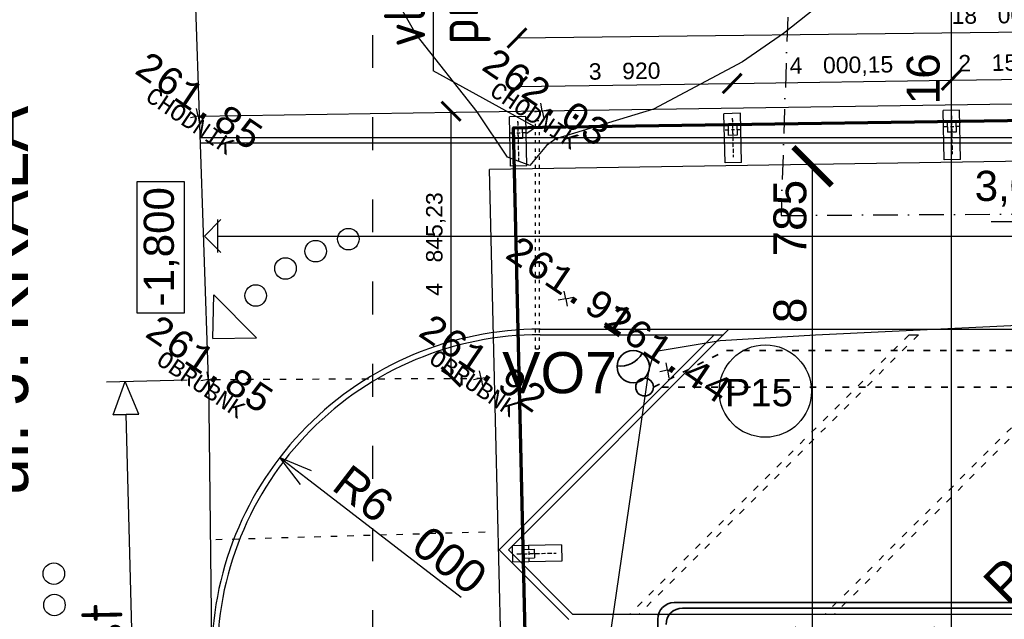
# Model space of a CAD drawing. Extents: x 4743276 to 9726129, y -4307434 to -1665362.
# Tile 46 of 121: x 4809131 to 4827111, y -2020969 to -2010024. Entities that reach past the tile are written whole.
import ezdxf
from ezdxf.enums import TextEntityAlignment as Align

# ---------------------------------------------------------------- set-up
doc = ezdxf.new("R2010")
doc.units = 0
doc.header["$MEASUREMENT"] = 0
doc.linetypes.add('ACAD_ISO03W100', pattern=[30, 12, -18])
doc.linetypes.add('BODKOCIARKOVANA_3', pattern=[5.6, 3, -1.3, 0, -1.3])
doc.layers.get('0').update_dxf_attribs({"linetype": 'CONTINUOUS'})
doc.layers.get('Defpoints').update_dxf_attribs({"color": 61, "linetype": 'CONTINUOUS'})
for name, color, linetype in [('body', 7, 'CONTINUOUS'), ('DIM', 7, 'CONTINUOUS'), ('KÓTY', 4, 'CONTINUOUS'), ('MÚRY', 1, 'CONTINUOUS'), ('POPIS', 50, 'CONTINUOUS'), ('POZEMOK', 8, 'CONTINUOUS'), ('siete', 6, 'CONTINUOUS'), ('TENKÁ', 7, 'CONTINUOUS'), ('Výšky', 64, 'CONTINUOUS'), ('ZARIADOVACIE', 144, 'CONTINUOUS'), ('šrafy-múry', 8, 'CONTINUOUS')]:
    doc.layers.add(name, color=color, linetype=linetype)
doc.styles.add('ARIAL', font='arial.ttf')
doc.styles.add('MONOTXT', font='MONOTXT', dxfattribs={"height": 0.2})
doc.styles.add('Style-Arial', font='arial.ttf')
doc.styles.add('STYLE1', font='isocp.shx')
doc.dimstyles.new('STANDARD 100', dxfattribs={"dimtxt": 300, "dimasz": 350, "dimexe": 10, "dimexo": 200, "dimgap": 100, "dimtad": 1, "dimdsep": 46, "dimlunit": 6, "dimtxsty": 'Style-Arial', "dimblk": 'ARCHTICK', "dimblk1": 'OBLIQUE', "dimblk2": 'ARCHTICK', "dimcen": 2.5, "dimse1": 1, "dimse2": 1, "dimadec": 0, "dimazin": 0, "dimtfac": 1, "dimtmove": 1, "dimatfit": 3, "dimldrblk": 'OBLIQUE', "dimfxl": 1, "dimtolj": 1, "dimtzin": 0, "dimarcsym": 0})
doc.dimstyles.new('STANDARD 200', dxfattribs={"dimtxt": 600, "dimasz": 700, "dimexe": 10, "dimexo": 200, "dimgap": 100, "dimtad": 1, "dimdsep": 46, "dimlunit": 6, "dimtxsty": 'Style-Arial', "dimblk": 'ARCHTICK', "dimblk1": 'OBLIQUE', "dimblk2": 'ARCHTICK', "dimcen": 2.5, "dimse1": 1, "dimse2": 1, "dimadec": 0, "dimazin": 0, "dimtfac": 1, "dimtmove": 1, "dimatfit": 3, "dimldrblk": 'OBLIQUE', "dimfxl": 1, "dimtolj": 1, "dimtzin": 0, "dimarcsym": 0})
doc.dimstyles.new('STANDARD s200', dxfattribs={"dimtxt": 600, "dimasz": 600, "dimexe": 10, "dimexo": 200, "dimgap": 100, "dimtad": 1, "dimdsep": 46, "dimlunit": 6, "dimtxsty": 'Style-Arial', "dimblk": 'OPEN30', "dimcen": 2.5, "dimse1": 1, "dimse2": 1, "dimadec": 0, "dimazin": 0, "dimtfac": 1, "dimtmove": 1, "dimatfit": 3, "dimldrblk": 'OBLIQUE', "dimfxl": 1, "dimtolj": 1, "dimtzin": 0, "dimarcsym": 0})

# ---------------------------------------------------------------- blocks, each defined once
blk = doc.blocks.new('_ArchTick')
at = {"color": 0, "linetype": 'ByBlock', "const_width": 0.15}
blk.add_lwpolyline([(-0.5, -0.5), (0.5, 0.5)], dxfattribs=at)
blk = doc.blocks.new('*D42229')
at = {"layer": 'Defpoints', "color": 0}
for p in [(4821644, -2005114), (4826144, -2005114), (4821644, -2021484)]:
    blk.add_point(p, dxfattribs=at)
at = {"layer": 'ZARIADOVACIE', "color": 0, "lineweight": -2}
blk.add_line((4826144, -2021484), (4826144, -2005114), dxfattribs=at)
at = {"layer": 'ZARIADOVACIE', "color": 0, "linetype": 'ByBlock', "lineweight": -2, "xscale": 700, "yscale": 700, "zscale": 700}
for p, rotation in [((4826144, -2005114), 90), ((4826144, -2021484), 270)]:
    blk.add_blockref('_ArchTick', p, dxfattribs=dict(at, rotation=rotation))
at = {"layer": 'ZARIADOVACIE', "color": 0, "insert": (4825634, -2010028), "char_height": 600, "attachment_point": 5, "rotation": 90, "style": 'Style-Arial'}
blk.add_mtext('\\A1;16ﾠ370', dxfattribs=at)
blk = doc.blocks.new('_OBLIQUE')
at = {"color": 0, "linetype": 'ByBlock'}
blk.add_line((-0.5, -0.5), (0.5, 0.5), dxfattribs=at)
blk = doc.blocks.new('*D42230')
at = {"layer": 'Defpoints', "color": 0}
for p in [(4821644, -2012699), (4823610, -2012699), (4821644, -2021484)]:
    blk.add_point(p, dxfattribs=at)
at = {"layer": 'ZARIADOVACIE', "color": 0, "lineweight": -2}
blk.add_line((4823610, -2021484), (4823610, -2012699), dxfattribs=at)
at = {"layer": 'ZARIADOVACIE', "color": 0, "linetype": 'ByBlock', "lineweight": -2, "xscale": 700, "yscale": 700, "zscale": 700}
for p, rotation in [((4823610, -2012699), 90), ((4823610, -2021484), 270)]:
    blk.add_blockref('_ArchTick', p, dxfattribs=dict(at, rotation=rotation))
at = {"layer": 'ZARIADOVACIE', "color": 0, "insert": (4823200, -2014256), "char_height": 600, "attachment_point": 5, "rotation": 90, "style": 'Style-Arial'}
blk.add_mtext('\\A1;8ﾠ785', dxfattribs=at)
blk = doc.blocks.new('_Open30')
at = {"color": 0, "linetype": 'ByBlock', "lineweight": -2, "transparency": 16777216}
for p, q in [((-1, 0.2679), (0, 0)), ((0, 0), (-1, -0.2679)), ((0, 0), (-1, 0))]:
    blk.add_line(p, q, dxfattribs=at)
blk = doc.blocks.new('*D42260')
at = {"layer": 'Defpoints', "color": 0}
for p in [(4813881, -2018015), (4818636, -2021674)]:
    blk.add_point(p, dxfattribs=at)
at = {"layer": 'KÓTY', "color": 0, "lineweight": -2}
blk.add_line((4814356, -2018381), (4817196, -2020566), dxfattribs=at)
at = {"layer": 'KÓTY', "color": 0, "linetype": 'ByBlock', "lineweight": -2, "xscale": 600, "yscale": 600, "zscale": 600, "rotation": 142.4207242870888}
blk.add_blockref('_Open30', (4813881, -2018015), dxfattribs=at)
at = {"layer": 'KÓTY', "color": 0, "insert": (4816261, -2019334), "char_height": 600, "attachment_point": 5, "rotation": 322.4207, "style": 'Style-Arial'}
blk.add_mtext('\\A1;R6ﾠ000', dxfattribs=at)
blk = doc.blocks.new('*D42464')
at = {"layer": 'Defpoints', "color": 0}
for p in [(4817010, -2011697), (4818029, -2011697), (4817695, -2016543)]:
    blk.add_point(p, dxfattribs=at)
at = {"layer": 'DIM', "color": 0, "lineweight": -2}
blk.add_line((4817010, -2016543), (4817010, -2011697), dxfattribs=at)
at = {"layer": 'DIM', "color": 0, "linetype": 'ByBlock', "lineweight": -2, "xscale": 350, "yscale": 350, "zscale": 350}
for p, rotation in [((4817010, -2011697), 90), ((4817010, -2016543), 270)]:
    blk.add_blockref('_ArchTick', p, dxfattribs=dict(at, rotation=rotation))
at = {"layer": 'DIM', "color": 0, "insert": (4816730, -2014120), "char_height": 300, "attachment_point": 5, "rotation": 90, "style": 'Style-Arial'}
blk.add_mtext('\\A1;4ﾠ845,23', dxfattribs=at)
blk = doc.blocks.new('*D42515')
at = {"layer": 'Defpoints', "color": 0}
for p in [(4822141, -2011188), (4818241, -2012576), (4822160, -2012519)]:
    blk.add_point(p, dxfattribs=at)
at = {"layer": 'DIM', "color": 0, "lineweight": -2}
blk.add_line((4818222, -2011245), (4822141, -2011188), dxfattribs=at)
at = {"layer": 'DIM', "color": 0, "linetype": 'ByBlock', "lineweight": -2, "xscale": 350, "yscale": 350, "zscale": 350}
for p, rotation in [((4818222, -2011245), 180.8327100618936), ((4822141, -2011188), 0.8327100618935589)]:
    blk.add_blockref('_ArchTick', p, dxfattribs=dict(at, rotation=rotation))
at = {"layer": 'DIM', "color": 0, "insert": (4820178, -2010963), "char_height": 300, "attachment_point": 5, "rotation": 0.8327, "style": 'Style-Arial'}
blk.add_mtext('\\A1;3ﾠ920', dxfattribs=at)
blk = doc.blocks.new('*D42516')
at = {"layer": 'Defpoints', "color": 0}
for p in [(4826141, -2011129), (4826160, -2012477), (4822160, -2012519)]:
    blk.add_point(p, dxfattribs=at)
at = {"layer": 'DIM', "color": 0, "lineweight": -2}
blk.add_line((4822141, -2011188), (4826141, -2011129), dxfattribs=at)
at = {"layer": 'DIM', "color": 0, "linetype": 'ByBlock', "lineweight": -2, "xscale": 350, "yscale": 350, "zscale": 350}
for p, rotation in [((4822141, -2011188), 180.8327100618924), ((4826141, -2011129), 0.8327100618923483)]:
    blk.add_blockref('_ArchTick', p, dxfattribs=dict(at, rotation=rotation))
at = {"layer": 'DIM', "color": 0, "insert": (4824137, -2010878), "char_height": 300, "attachment_point": 5, "rotation": 0.8327, "style": 'Style-Arial'}
blk.add_mtext('\\A1;4ﾠ000,15', dxfattribs=at)
blk = doc.blocks.new('*D42517')
at = {"layer": 'Defpoints', "color": 0}
for p in [(4828301, -2011098), (4826160, -2012477), (4828320, -2012427)]:
    blk.add_point(p, dxfattribs=at)
at = {"layer": 'DIM', "color": 0, "lineweight": -2}
blk.add_line((4826141, -2011129), (4828301, -2011098), dxfattribs=at)
at = {"layer": 'DIM', "color": 0, "linetype": 'ByBlock', "lineweight": -2, "xscale": 350, "yscale": 350, "zscale": 350}
for p, rotation in [((4826141, -2011129), 180.8327100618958), ((4828301, -2011098), 0.8327100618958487)]:
    blk.add_blockref('_ArchTick', p, dxfattribs=dict(at, rotation=rotation))
at = {"layer": 'DIM', "color": 0, "insert": (4827217, -2010833), "char_height": 300, "attachment_point": 5, "rotation": 0.8327, "style": 'Style-Arial'}
blk.add_mtext('\\A1;2ﾠ159,86', dxfattribs=at)
blk = doc.blocks.new('*D42520')
at = {"layer": 'Defpoints', "color": 0}
for p in [(4836213, -2010137), (4836240, -2012355), (4818241, -2012576)]:
    blk.add_point(p, dxfattribs=at)
at = {"layer": 'DIM', "color": 0, "lineweight": -2}
blk.add_line((4818214, -2010358), (4836213, -2010137), dxfattribs=at)
at = {"layer": 'DIM', "color": 0, "linetype": 'ByBlock', "lineweight": -2, "xscale": 350, "yscale": 350, "zscale": 350}
for p, rotation in [((4836213, -2010137), 0.7014720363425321), ((4818214, -2010358), 180.7014720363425)]:
    blk.add_blockref('_ArchTick', p, dxfattribs=dict(at, rotation=rotation))
at = {"layer": 'DIM', "color": 0, "insert": (4827210, -2009967), "char_height": 300, "attachment_point": 5, "rotation": 0.7015, "style": 'Style-Arial'}
blk.add_mtext('\\A1;18ﾠ000,19', dxfattribs=at)

msp = doc.modelspace()

# ---------------------------------------------------------------- linework, layer by layer
at = {"layer": 'body', "color": 1, "linetype": 'Continuous'}
for p, q in [((4818674.85, -2011687.248), (4818647.865, -2011548.425)), ((4812388.086, -2011785.538), (4812361.102, -2011646.715)), ((4812388.086, -2011785.538), (4812526.909, -2011758.554)), ((4818674.85, -2011687.248), (4818536.027, -2011714.233)), ((4818674.85, -2011687.248), (4818813.673, -2011660.264)), ((4818674.85, -2011687.248), (4818701.834, -2011826.071)), ((4812388.086, -2011785.538), (4812249.263, -2011812.523)), ((4812388.086, -2011785.538), (4812415.071, -2011924.361)), ((4819102.285, -2015116.548), (4819075.3, -2014977.725)), ((4819102.285, -2015116.548), (4818963.462, -2015143.533)), ((4819102.285, -2015116.548), (4819241.108, -2015089.564)), ((4819102.285, -2015116.548), (4819129.269, -2015255.371)), ((4817556.496, -2016569.565), (4817529.512, -2016430.742)), ((4820960.694, -2016424.341), (4820821.871, -2016451.326)), ((4820960.694, -2016424.341), (4820933.71, -2016285.518)), ((4820960.694, -2016424.341), (4821099.518, -2016397.357)), ((4820960.694, -2016424.341), (4820987.679, -2016563.164)), ((4812579.536, -2016591.18), (4812440.713, -2016618.165)), ((4812579.536, -2016591.18), (4812552.552, -2016452.357)), ((4812579.536, -2016591.18), (4812718.359, -2016564.196)), ((4812579.536, -2016591.18), (4812606.521, -2016730.003)), ((4817556.496, -2016569.565), (4817417.673, -2016596.55)), ((4817556.496, -2016569.565), (4817695.319, -2016542.581)), ((4817556.496, -2016569.565), (4817583.481, -2016708.389))]:
    msp.add_line(p, q, dxfattribs=at)
at = {"layer": 'KÓTY'}
msp.add_line((4826873.201, -2013706.536), (4828260.201, -2013706.536), dxfattribs=at)
msp.add_lwpolyline([(4811272.5, -2012986.237), (4811272.5, -2015372.763), (4812141, -2015372.763), (4812141, -2012986.237)], close=True, dxfattribs=at)
at = {"layer": 'POPIS', "color": 254}
for p, q in [((4816684.5, -2006204), (4816684.5, -2010957)), ((4818549, -2011984), (4816684.5, -2010957)), ((4818394.5, -2012095), (4818549, -2011984))]:
    msp.add_line(p, q, dxfattribs=at)
at = {"layer": 'POZEMOK', "linetype": 'Continuous'}
for p, q in [((4829692.851, -2012574.048), (4817711.903, -2012759.005)), ((4817798.061, -2016315.152), (4817711.903, -2012759.005)), ((4817985.662, -2024468.023), (4817798.061, -2016315.152))]:
    msp.add_line(p, q, dxfattribs=at)
at = {"layer": 'POZEMOK'}
for p, q in [((4812504.893, -2013974.048), (4812804.893, -2013674.048)), ((4812744.893, -2013674.048), (4812744.893, -2014274.048)), ((4812804.893, -2014274.048), (4812504.893, -2013974.048)), ((4812744.893, -2013974.048), (4882953.799, -2013974.048))]:
    msp.add_line(p, q, dxfattribs=at)
at = {"layer": 'siete', "color": 5, "linetype": 'ACAD_ISO03W100', "ltscale": 50}
msp.add_line((4815579, -2033405.237), (4815579, -1969181), dxfattribs=at)
at = {"layer": 'siete', "color": 110, "linetype": 'BODKOCIARKOVANA_3', "lineweight": 25, "ltscale": 150}
for p, q in [((4823241.104, -2007456.317), (4823034.604, -2013598.317)), ((4823034.604, -2013598.317), (4891350.604, -2013167.817))]:
    msp.add_line(p, q, dxfattribs=at)
at = {"layer": 'siete'}
msp.add_line((4825374.777, -2015774.048), (4825544.483, -2015774.048), dxfattribs=at)
at = {"layer": 'siete', "linetype": 'ACAD_ISO03W100', "lineweight": 35, "ltscale": 10}
for p, q in [((4820705.33, -2016729.866), (4822038.469, -2016060.512)), ((4822038.469, -2016060.512), (4844599.949, -2016060.512)), ((4844977, -2016729.866), (4820705.33, -2016729.866))]:
    msp.add_line(p, q, dxfattribs=at)
at = {"layer": 'siete', "lineweight": 35}
for p, q in [((4882814.009, -2020663.838), (4821083.799, -2020663.838)), ((4831978.061, -2020763.838), (4821233.799, -2020763.838)), ((4820783.799, -2042787.5), (4820783.799, -2020963.838))]:
    msp.add_line(p, q, dxfattribs=at)
for centre, radius in [((4820334.114, -2016357.015), 295.22), ((4820543.009, -2016729.866), 162.321)]:
    msp.add_circle(centre, radius, dxfattribs=at)
for centre, radius, start, end in [((4820102.964, -2015902.93), 446.576, 261.7834498, 332.1728222), ((4821083.799, -2020963.838), 300, 90, 180), ((4821233.799, -2021063.838), 300, 90, 180)]:
    msp.add_arc(centre, radius, start, end, dxfattribs=at)
at = {"layer": 'TENKÁ'}
for p, q in [((4812579.536, -2016591.18), (4812256.552, -2007015.31)), ((4812430.551, -2012174.048), (4893683.415, -2012174.048)), ((4812433.924, -2012274.048), (4893691.163, -2012274.048)), ((4822080.664, -2015674.048), (4818054.854, -2019699.858)), ((4818635.637, -2015674.048), (4882953.799, -2015674.048)), ((4821810.959, -2015774.048), (4817885.149, -2019699.858)), ((4818635.637, -2015774.048), (4821980.664, -2015774.048)), ((4825374.777, -2015774.048), (4825544.483, -2015774.048)), ((4812579.536, -2016591.18), (4812643.674, -2022439.842)), ((4819159.339, -2020974.048), (4817885.149, -2019699.858)), ((4819229.044, -2020874.048), (4818054.854, -2019699.858)), ((4819229.044, -2020874.048), (4832521.866, -2020874.048))]:
    msp.add_line(p, q, dxfattribs=at)
at = {"layer": 'TENKÁ', "ltscale": 0.25}
for p, q in [((4812659.847, -2015844.022), (4812674.754, -2015045.48)), ((4812674.754, -2015045.48), (4813458.389, -2015829.115)), ((4812659.847, -2015844.022), (4813458.389, -2015829.115))]:
    msp.add_line(p, q, dxfattribs=at)
at = {"layer": 'TENKÁ', "linetype": 'ACAD_ISO03W100', "ltscale": 10}
for p, q in [((4825374.777, -2015774.048), (4820274.777, -2020874.048)), ((4825544.483, -2015774.048), (4820444.483, -2020874.048)), ((4828938.595, -2015774.048), (4823838.595, -2020874.048)), ((4829108.301, -2015774.048), (4824008.301, -2020874.048))]:
    msp.add_line(p, q, dxfattribs=at)
at = {"layer": 'TENKÁ', "color": 125}
for p, q in [((4812188.282, -2016602.311), (4810715.975, -2016639.615)), ((4810838.758, -2017238.512), (4811056.984, -2016630.975)), ((4810838.758, -2017238.512), (4811056.984, -2016630.975)), ((4811305.696, -2017226.682), (4811056.984, -2016630.975)), ((4811305.696, -2017226.682), (4811056.984, -2016630.975)), ((4810838.758, -2017238.512), (4811305.696, -2017226.682)), ((4811305.696, -2017226.682), (4810838.758, -2017238.512)), ((4811072.227, -2017232.597), (4811960.722, -2052299.778))]:
    msp.add_line(p, q, dxfattribs=at)
at = {"layer": 'TENKÁ', "color": 125, "linetype": 'ACAD_ISO03W100', "ltscale": 10}
for p, q in [((4812679.537, -2016590.746), (4817556.496, -2016569.565)), ((4812711.572, -2019511.895), (4817687.083, -2019370.358))]:
    msp.add_line(p, q, dxfattribs=at)
at = {"layer": 'TENKÁ', "color": 7, "linetype": 'Continuous'}
msp.add_lwpolyline([(4812388.086, -2011785.538), (4818674.85, -2011687.248), (4829709.983, -2011525.335), (4836441.205, -2011453.025)], dxfattribs=at)
at = {"layer": 'TENKÁ', "ltscale": 0.25}
for centre in [(4815133.951, -2014029.205), (4814536.024, -2014249.318), (4813984.487, -2014564.705), (4813440.867, -2015059.205), (4809755.111, -2020136), (4809766.111, -2020708)]:
    msp.add_circle(centre, 196.611, dxfattribs=at)
at = {"layer": 'TENKÁ'}
msp.add_circle((4822747.069, -2016802.971), 842.959, dxfattribs=at)
for radius in [6000, 5900]:
    msp.add_arc((4818635.637, -2021674.048), radius, 90, 180.6282973, dxfattribs=at)
at = {"layer": 'Výšky', "color": 34, "linetype": 'Continuous'}
msp.add_lwpolyline([(4825886.325, -2008048.819), (4823078.833, -2010274.376), (4822327.491, -2010795.163), (4820706.078, -2011656.91), (4818921.149, -2012198.357), (4818754.074, -2012320.876), (4818445.617, -2012686.979), (4818036.558, -2012533.747), (4817482.681, -2011705.761), (4816371.451, -2010295.277), (4815930.485, -2009523.74), (4815350.083, -2008172.105)], dxfattribs=at)
at = {"layer": 'Výšky', "color": 30, "linetype": 'Continuous', "flags": 128}
msp.add_lwpolyline([(4849914.908, -2015379.745), (4845155.001, -2017114.641), (4845095.226, -2017192.532), (4844740.32, -2017582.791), (4842252.533, -2018080.774), (4840859.468, -2017962.574), (4839349.762, -2017411.071), (4839217.08, -2017276.946), (4839149.681, -2017174.792), (4836929.749, -2015993.459), (4836742.384, -2015918.946), (4836601.444, -2015875.749), (4835924.829, -2015800.531), (4829390.834, -2015508.911), (4823663.104, -2015781.63), (4821920.196, -2015887.027), (4820793.108, -2016077.297), (4820677.762, -2016225.057), (4820614.199, -2016439.108), (4819438.424, -2024502.09), (4819324.584, -2026165.876), (4819290.456, -2028988.325), (4819212.169, -2035975.007), (4818666.425, -2050366.181)], dxfattribs=at)
at = {"layer": 'šrafy-múry', "color": 90}
for p, q in [((4822292.193, -2011732.891), (4821992.274, -2011739.892)), ((4822013.278, -2012639.647), (4821992.274, -2011739.892)), ((4822313.196, -2012632.646), (4822292.193, -2011732.891)), ((4826291.762, -2011674.207), (4825991.844, -2011681.208)), ((4826012.847, -2012580.963), (4825991.844, -2011681.208)), ((4826312.766, -2012573.962), (4826291.762, -2011674.207)), ((4818372.612, -2011790.219), (4818072.694, -2011797.22)), ((4818093.697, -2012696.975), (4818072.694, -2011797.22)), ((4818393.615, -2012689.974), (4818372.612, -2011790.219)), ((4822226.879, -2011934.47), (4822066.923, -2011938.204)), ((4822066.923, -2011938.204), (4822071.59, -2012138.149)), ((4822226.879, -2011934.47), (4822231.547, -2012134.415)), ((4826226.449, -2011875.786), (4826066.492, -2011879.52)), ((4826066.492, -2011879.52), (4826071.16, -2012079.466)), ((4826226.449, -2011875.786), (4826231.116, -2012075.732)), ((4818307.298, -2011991.798), (4818147.342, -2011995.532)), ((4818147.342, -2011995.532), (4818152.009, -2012195.478)), ((4818307.298, -2011991.798), (4818311.966, -2012191.744)), ((4826231.116, -2012075.732), (4826071.16, -2012079.466)), ((4818311.966, -2012191.744), (4818152.009, -2012195.478)), ((4822231.547, -2012134.415), (4822071.59, -2012138.149)), ((4822313.196, -2012632.646), (4822013.278, -2012639.647)), ((4826312.766, -2012573.962), (4826012.847, -2012580.963)), ((4818393.615, -2012689.974), (4818093.697, -2012696.975)), ((4819024.092, -2019607.144), (4818124.337, -2019628.147)), ((4818124.337, -2019628.147), (4818131.339, -2019928.066)), ((4819024.092, -2019607.144), (4819031.093, -2019907.062)), ((4818325.916, -2019693.461), (4818525.862, -2019688.793)), ((4818325.916, -2019693.461), (4818329.65, -2019853.417)), ((4818329.65, -2019853.417), (4818529.596, -2019848.75)), ((4818525.862, -2019688.793), (4818529.596, -2019848.75)), ((4819031.093, -2019907.062), (4818131.339, -2019928.066))]:
    msp.add_line(p, q, dxfattribs=at)
at = {"layer": 'šrafy-múry', "color": 90, "linetype": 'BODKOCIARKOVANA_3', "ltscale": 20}
for p, q in [((4826143.718, -2011759.743), (4826160.054, -2012459.552)), ((4826143.726, -2011760.101), (4826160.063, -2012459.911)), ((4818224.568, -2011875.754), (4818240.904, -2012575.564)), ((4818224.576, -2011876.113), (4818240.912, -2012575.923)), ((4818224.986, -2011893.692), (4818241.323, -2012593.502)), ((4822144.149, -2011818.426), (4822160.485, -2012518.236)), ((4822144.157, -2011818.785), (4822160.493, -2012518.594)), ((4822144.567, -2011836.364), (4822160.903, -2012536.173)), ((4826144.137, -2011777.681), (4826160.473, -2012477.49)), ((4818379.613, -2012090.137), (4818079.695, -2012097.138)), ((4822299.194, -2012032.809), (4821999.276, -2012039.81)), ((4826298.763, -2011974.125), (4825998.845, -2011981.127)), ((4818424.256, -2019621.146), (4818431.257, -2019921.064)), ((4818209.873, -2019776.191), (4818909.682, -2019759.855)), ((4818210.232, -2019776.183), (4818910.041, -2019759.847)), ((4818227.811, -2019775.773), (4818927.62, -2019759.437))]:
    msp.add_line(p, q, dxfattribs=at)
at = {"layer": 'šrafy-múry', "linetype": 'ACAD_ISO03W100', "ltscale": 5}
for p, q in [((4818549, -2016034), (4818549, -2011865.5)), ((4818549, -2011865.5), (4818624, -2011865.5)), ((4818624, -2016034), (4818624, -2011865.5)), ((4818549, -2016034), (4818624, -2016034))]:
    msp.add_line(p, q, dxfattribs=at)
at = {"layer": 'šrafy-múry', "color": 232, "lineweight": 70}
msp.add_lwpolyline([(4819095.858, -2053153.96), (4818148.783, -2011995.51), (4818679.395, -2011987.214), (4829713.795, -2011825.312), (4836444.428, -2011753.007)], dxfattribs=at)

# ---------------------------------------------------------------- texts
at = {"color": 2, "linetype": 'Continuous', "style": 'MONOTXT'}
for s, p in [('CHODNIK', (4818611.843, -2011644.749)), ('CHODNIK', (4812325.079, -2011743.04)), ('OBRUBNK', (4812524.82, -2016554.273)), ('OBRUBNK', (4817501.78, -2016532.659))]:
    msp.add_text(s, height=300, rotation=326, dxfattribs=at).set_placement(p, align=Align.TOP_CENTER)
at = {"layer": 'KÓTY', "style": 'Style-Arial'}
msp.add_text('3,00%', height=550, dxfattribs=at).set_placement((4827659.791, -2012782.34), align=Align.TOP_CENTER)
at = {"layer": 'KÓTY', "style": 'ARIAL'}
msp.add_text('-1,800', height=550, rotation=90, dxfattribs=at).set_placement((4811946.416, -2015258.054))
at = {"layer": 'MÚRY', "color": 0, "ltscale": 0.25, "style": 'Style-Arial'}
msp.add_text('P15', height=500, dxfattribs=at).set_placement((4822007.858, -2017079.71))
at = {"layer": 'siete', "lineweight": 35, "ltscale": 0.25, "style": 'Style-Arial'}
msp.add_text('VO7', height=750, dxfattribs=at).set_placement((4817942.83, -2016842.139))
at = {"layer": 'TENKÁ', "ltscale": 0.25, "style": 'STYLE1'}
for s, p in [('vložiť chráničku', (4816535.105, -2010527.395)), ('pre T-com', (4817505.004, -2010485.74))]:
    msp.add_text(s, height=750, rotation=90, dxfattribs=at).set_placement(p)
at = {"layer": 'TENKÁ', "style": 'Style-Arial'}
for s, height, rotation, p in [('ul. J. KRÁLA', 900, 90, (4808383.263, -2015159.389)), ('PARKING 2', 700, 45, (4828512.587, -2018401.703))]:
    msp.add_text(s, height=height, rotation=rotation, dxfattribs=at).set_placement(p, align=Align.TOP_CENTER)
at = {"layer": 'TENKÁ', "ltscale": 0.25, "style": 'STYLE1'}
msp.add_text('JESTV. PARKOVISKO 13 miest', height=750, rotation=91.0371322, dxfattribs=at).set_placement((4810739.517, -2026852.179), align=Align.MIDDLE)
at = {"layer": 'Výšky', "linetype": 'Continuous', "style": 'MONOTXT'}
for s, p in [('261.85', (4812272.021, -2011707.251)), ('262.03', (4818606.04, -2011640.835)), ('261.91', (4819039.278, -2015074.05)), ('261.44', (4820825.561, -2016333.193)), ('261.85', (4812463.471, -2016512.893)), ('261.92', (4817452.037, -2016499.107))]:
    msp.add_text(s, height=500, rotation=326, dxfattribs=at).set_placement(p, align=Align.CENTER)

# ---------------------------------------------------------------- dimensions: what is measured, and where the dimension line sits
at = {"layer": 'DIM'}
for p2, distance, picture, middle in [((4836239.745, -2012355.193), 2217.987, '*D42520', (4827209.739, -2009967.292)), ((4822160.493, -2012518.594), 1331.195, '*D42515', (4820177.671, -2010962.778))]:
    dim = msp.add_aligned_dim(p1=(4818240.904, -2012575.564), p2=p2, distance=distance, dimstyle='STANDARD 100', dxfattribs=at)
    dim.commit()
    dim.dimension.update_dxf_attribs({"geometry": picture, "text_midpoint": middle})
for base, p1, p2, angle, picture, middle in [((4826140.879, -2011129.406), (4822160.493, -2012518.594), (4826160.473, -2012477.49), 180.8327101, '*D42516', (4824136.939, -2010878.216)), ((4828300.511, -2011098.017), (4826160.473, -2012477.49), (4828319.828, -2012427.083), 180.8327101, '*D42517', (4827216.622, -2010833.454)), ((4817010, -2011697.352), (4817695.319, -2016542.581), (4818028.596, -2011697.352), 90, '*D42464', (4816729.714, -2014119.966))]:
    dim = msp.add_linear_dim(base=base, p1=p1, p2=p2, angle=angle, dimstyle='STANDARD 100', dxfattribs=at)
    dim.commit()
    dim.dimension.update_dxf_attribs({"geometry": picture, "text_midpoint": middle})
at = {"layer": 'KÓTY'}
dim = msp.add_radius_dim(center=(4818635.637, -2021674.048), mpoint=(4813880.575, -2018014.897), dimstyle='STANDARD s200', override={"dimtxsty": 'Style-Arial', "dimldrblk": 'OBLIQUE'}, dxfattribs=at)
dim.commit()
dim.dimension.update_dxf_attribs({"geometry": '*D42260', "text_midpoint": (4816013.65, -2019656.357), "dimtype": 164})
at = {"layer": 'ZARIADOVACIE', "color": 7}
for base, p2, picture, middle in [((4826144, -2005114.048), (4821643.799, -2005114.048), '*D42229', (4826040.5, -2010028)), ((4823610.5, -2012699.048), (4821643.799, -2012699.048), '*D42230', (4823606.5, -2014255.5))]:
    dim = msp.add_linear_dim(base=base, p1=(4821643.799, -2021484.048), p2=p2, angle=90, dimstyle='STANDARD 200', override={"dimtxsty": 'Style-Arial', "dimldrblk": 'OBLIQUE'}, dxfattribs=at)
    dim.commit()
    dim.dimension.update_dxf_attribs({"geometry": picture, "text_midpoint": middle, "dimtype": 160})

doc.saveas('drawing.dxf')
